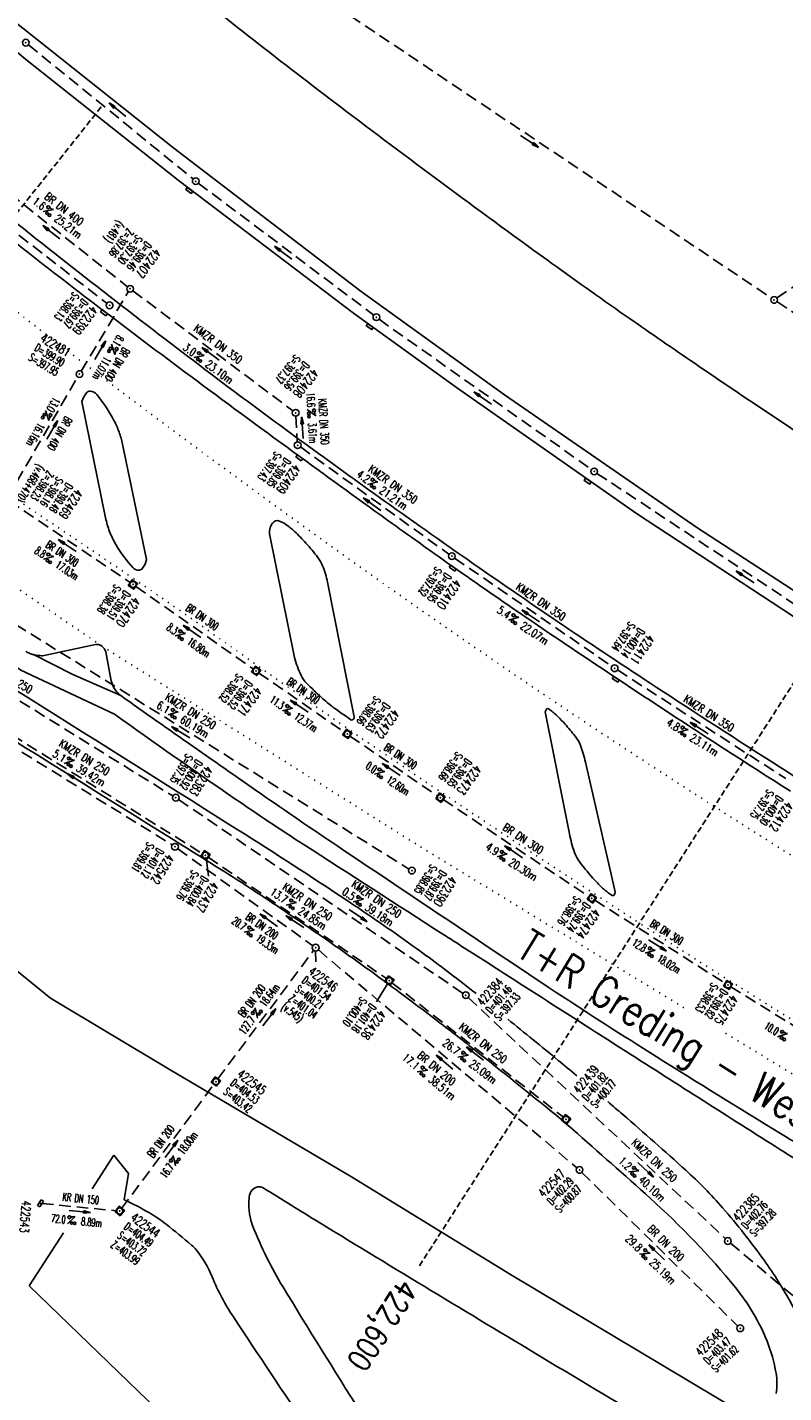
# Model space of a CAD drawing. Extents: x 451514 to 452057, y 434110 to 434694.
# Tile 8 of 16: x 451850 to 451935, y 434226 to 434379. Entities that reach past the tile are written whole.
import ezdxf
from ezdxf.enums import TextEntityAlignment as Align

# ---------------------------------------------------------------- set-up
doc = ezdxf.new("R2010")
doc.units = 0
doc.header["$LTSCALE"] = 1.3
doc.header["$MEASUREMENT"] = 0
for name, pattern in [('GESTRICH-X2', [1.5, 1, -0.5]), ('GESTRICHELT', [0.75, 0.5, -0.25]), ('PUNKTX2_STR', [0.6, 0.1, -0.5])]:
    doc.linetypes.add(name, pattern=pattern)
doc.layers.get('0').update_dxf_attribs({"linetype": 'CONTINUOUS'})
for name, color, linetype in [('FBR', 8, 'CONTINUOUS'), ('HEKTOM', 1, 'GESTRICHELT'), ('KANAL', 7, 'GESTRICH-X2'), ('NUTZUNG', 8, 'PUNKTX2_STR'), ('PFEIL', 7, 'CONTINUOUS'), ('SCHACHTNR', 6, 'CONTINUOUS'), ('SCHMUTZWASSER', 30, 'GESTRICH-X2'), ('SCHRIFT', 7, 'CONTINUOUS'), ('SCHSYMBOL', 7, 'CONTINUOUS'), ('TEXTO', 4, 'CONTINUOUS'), ('TEXTU', 4, 'CONTINUOUS')]:
    doc.layers.add(name, color=color, linetype=linetype)
doc.styles.add('ROMANS', font='romans.shx', dxfattribs={"width": 0.8})

# ---------------------------------------------------------------- blocks, each defined once
blk = doc.blocks.new('GST')
at = {"color": 0}
blk.add_circle((0, 0), 0.75, dxfattribs=at)
blk.add_point((0, 0), dxfattribs=at)
blk = doc.blocks.new('10')
blk.add_blockref('GST', (0, 0))
blk = doc.blocks.new('PFEIL2')
at = {"color": 0}
for p, q in [((0.88, 0), (-2.4, -0.01)), ((0.88, -0.27), (0.88, 0.28)), ((0.88, 0.28), (2.43, 0.01)), ((0.91, 0.27), (0.88, 0.26)), ((0.97, 0.26), (0.88, 0.25)), ((1.02, 0.25), (0.88, 0.23)), ((1.07, 0.24), (0.88, 0.21)), ((1.13, 0.23), (0.88, 0.19)), ((1.18, 0.22), (0.88, 0.17)), ((1.24, 0.21), (0.88, 0.15)), ((1.29, 0.21), (0.88, 0.14)), ((1.34, 0.2), (0.88, 0.12)), ((1.4, 0.19), (0.88, 0.1)), ((1.45, 0.18), (0.88, 0.08)), ((1.51, 0.17), (0.88, 0.06)), ((1.56, 0.16), (0.88, 0.04)), ((1.61, 0.15), (0.88, 0.02)), ((1.67, 0.14), (0.88, 0.01)), ((1.72, 0.13), (0.88, -0.01)), ((1.78, 0.12), (0.88, -0.03)), ((1.83, 0.11), (0.88, -0.05)), ((1.88, 0.1), (0.88, -0.07)), ((1.94, 0.09), (0.88, -0.09)), ((2.05, 0.08), (0.88, -0.12)), ((1.99, 0.08), (0.88, -0.11)), ((2.1, 0.07), (0.88, -0.14)), ((2.15, 0.06), (0.88, -0.16)), ((2.21, 0.05), (0.88, -0.18)), ((2.26, 0.04), (0.88, -0.2)), ((2.32, 0.03), (0.88, -0.22)), ((2.37, 0.02), (0.88, -0.23)), ((2.42, 0.01), (0.88, -0.25)), ((2.43, 0.01), (0.88, -0.27))]:
    blk.add_line(p, q, dxfattribs=at)
blk = doc.blocks.new('PROM')
blk.add_line((1.57, 1.82), (0.02, 0.02))
for centre, radius in [((0.32, 1.51), 0.317), ((0.94, 0.29), 0.283), ((1.64, 0.29), 0.283)]:
    blk.add_circle(centre, radius)
blk.add_arc((0.99, 2.68), 1.03, 239.1414, 303.3549)
blk = doc.blocks.new('20')
blk.add_lwpolyline([(-0.75, -0.75), (0.75, -0.75), (0.75, 0.75), (-0.75, 0.75)], close=True)
blk.add_circle((0, 0), 0.676)
blk.add_point((0, 0))
blk = doc.blocks.new('30')
at = {"color": 0}
for p, q in [((-0.75, -0.29), (-0.75, 0.29)), ((-0.75, 0.29), (0.75, 0.29)), ((0.75, 0.29), (0.75, -0.29)), ((0.75, -0.29), (-0.75, -0.29))]:
    blk.add_line(p, q, dxfattribs=at)
blk.add_point((0, 0), dxfattribs=at)
blk = doc.blocks.new('30S')
at = {"color": 0}
for p, q in [((-0.75, -0.58), (-0.75, 0)), ((-0.75, 0), (0.75, 0)), ((0.75, 0), (0.75, -0.58)), ((0.75, -0.58), (-0.75, -0.58))]:
    blk.add_line(p, q, dxfattribs=at)
blk.add_point((0, 0), dxfattribs=at)

msp = doc.modelspace()

# ---------------------------------------------------------------- linework, layer by layer
for points in [[(451868.06, 434360.75), (451868.67, 434360.3), (451868.49, 434360.07), (451867.89, 434360.52)], [(451888.21, 434345.54), (451888.83, 434345.12), (451888.67, 434344.88), (451888.05, 434345.3)], [(451912.53, 434328.31), (451913.16, 434327.89), (451913, 434327.65), (451912.37, 434328.06)]]:
    msp.add_lwpolyline(points, close=True)
at = {"layer": 'FBR'}
for p, q in [((451859.87, 434252.77), (451857.42, 434249)), ((451854.24, 434244.1), (451850.4, 434238.18))]:
    msp.add_line(p, q, dxfattribs=at)
for points in [[(451586.28, 434627.86, -0.000002), (451573.15, 434642.87, -0.000008)], [(451625.44, 434587.82, 0.000002), (451637.46, 434574.01, 0.000133)], [(451565.71, 434651.37, -0.000004), (451554.1, 434664.65, -0.000055)], [(451935.42, 434293.37, -0.002636), (451925.82, 434299.53, -0.002556), (451915.99, 434305.98, -0.00298), (451905.89, 434312.77, -0.003678), (451897.78, 434318.38, -0.002524), (451890.95, 434323.24, -0.001664), (451880.65, 434330.69, -0.002303), (451869.03, 434339.23, -0.002605), (451858.83, 434346.88, -0.004061), (451849.7, 434353.93, -0.003509), (451839.26, 434362.24, -0.003245), (451829.71, 434370.06, -0.003761), (451821.56, 434376.91, -0.002913), (451813.04, 434384.29, -0.002517), (451803.27, 434392.93, -0.002427), (451792.5, 434402.64, -0.003057), (451784.05, 434410.44, -0.002962), (451775.61, 434418.4, -0.002493), (451765.69, 434427.98, -0.002411), (451758.77, 434434.79, -0.001964), (451750.35, 434443.23, -0.004871), (451737.79, 434456.16, -0.007096), (451729.38, 434465.25, -0.001555)], [(451735.63, 434461.88, 0.004782), (451743.67, 434453.25, 0.003837), (451753.88, 434442.67, 0.002525), (451762.87, 434433.6, 0.003012), (451770.49, 434426.07, 0.002285), (451778.42, 434418.4, 0.002663), (451785.3, 434411.88, 0.002864), (451792.96, 434404.78, 0.002271), (451802.72, 434395.91, 0.002672), (451812.13, 434387.53, 0.003011), (451820.57, 434380.19, 0.003454), (451830.13, 434372.08, 0.003681), (451839.21, 434364.6, 0.001869), (451845.37, 434359.63, 0.001651), (451852.39, 434354.06, 0.003073), (451863.61, 434345.33, 0.003386), (451873.89, 434337.54, 0.003041), (451881.03, 434332.27, 0.002417), (451890.08, 434325.75, 0.00333), (451900.62, 434318.33, 0.003504), (451910.72, 434311.42, 0.003554), (451921.06, 434304.57, 0.002643), (451935.08, 434295.52, 0.002392), (451946.72, 434288.18, 0.00276)], [(451795.61, 434446.76, 0.00031), (451796.41, 434445.98, 0.003395), (451805.34, 434437.47, 0.002203), (451814.08, 434429.32, 0.002471), (451821.94, 434422.13, 0.003279), (451831.92, 434413.2, 0.003676), (451840.94, 434405.35, 0.002946), (451848.41, 434399.03, 0.002706), (451856.62, 434392.24, 0.003009), (451865.91, 434384.73, 0.002959), (451875.45, 434377.2, 0.003288), (451885.18, 434369.72, 0.002855), (451896.48, 434361.25, 0.002943), (451908.24, 434352.65, 0.004011), (451916.96, 434346.46, 0.002717), (451924.25, 434341.43, 0.002458), (451932.37, 434335.95, 0.002864), (451942.14, 434329.5, 0.002437)], [(451900.32, 434270.78, 0.002458), (451898.82, 434271.96, 0.009667), (451893.32, 434276.06, 0.008208), (451886.67, 434280.66, 0.006377), (451874.55, 434288.53, 0.001605), (451825.88, 434319.03, 0.002467), (451791.59, 434340.14, -0.005824), (451777.12, 434349.17, -0.004269), (451770.13, 434353.74, -0.006081), (451765.29, 434357.05, -0.003765), (451762.64, 434358.94, -0.001482), (451755.95, 434363.81, -0.004901), (451748.05, 434369.72, -0.027754)], [(451856.27, 434336.87, -0.088371), (451856.81, 434337.83, -0.234531), (451857.21, 434338.01, -0.215831), (451857.96, 434337.63, -0.050149), (451859.87, 434334.73, -0.033868), (451860.44, 434333.45, -0.033454), (451860.83, 434332.09)], [(451933.82, 434226.17, 0.085075), (451933.81, 434228.44, 0.051916), (451932.8, 434231.99, 0.076434), (451929.27, 434237.99, 0.03848), (451919.75, 434247.95, 0.002815), (451911.08, 434255.65, 0.009888), (451908.56, 434257.77, 0.00259), (451899.77, 434264.81, 0.005585), (451895.64, 434268.01, 0.004147), (451888.91, 434273.02, 0.005843), (451884.05, 434276.48, 0.004796), (451877.22, 434281.14, 0.006711), (451872.26, 434284.36, 0.00137), (451866.29, 434288.09, 0.000189), (451822.84, 434315.1, 0.001472)], [(451933.82, 434226.17, 0.085075), (451933.81, 434228.44, 0.051916), (451932.8, 434231.99, 0.076434), (451929.27, 434237.99, 0.03848), (451919.75, 434247.95, 0.002815), (451911.08, 434255.65, 0.009888), (451908.56, 434257.77, 0.00259), (451899.77, 434264.81, 0.005585), (451895.64, 434268.01, 0.004147), (451888.91, 434273.02, 0.005843), (451884.05, 434276.48, 0.004796), (451877.22, 434281.14, 0.006711), (451872.26, 434284.36, 0.00137), (451866.29, 434288.09, 0.000189), (451822.84, 434315.1, 0.001472)], [(451863.51, 434319.23, -0.095293), (451863.07, 434318.25, -0.234954), (451862.67, 434318.04, -0.220893), (451861.97, 434318.33, -0.050083), (451860.07, 434320.91, -0.042025), (451859.38, 434322.34, -0.041452), (451858.93, 434323.88)], [(451877.26, 434321.9, -0.195791), (451877.56, 434323.28, -0.353389), (451878.36, 434323.52, -0.056802), (451879.03, 434323.16, -0.03334), (451880.03, 434322.35, -0.022515), (451881.31, 434321.05, -0.019978), (451882.63, 434319.46, -0.070372), (451883.17, 434318.53, -0.0392), (451883.73, 434316.68)], [(451857.81, 434309.75, -0.083404), (451858.15, 434309.73, -0.083404), (451858.47, 434309.59, -0.102542), (451858.77, 434309.3, -0.102542), (451858.94, 434308.91)], [(451850.01, 434308.98, 0.033671), (451850.44, 434308.76, 0.033671), (451850.89, 434308.61, 0.041296), (451851.47, 434308.51, 0.041296), (451852.06, 434308.5)], [(451886.37, 434301.31, 0.001488), (451884.35, 434302.73, -0.017212), (451883.03, 434303.84, -0.012976), (451881.38, 434305.42, -0.087062), (451880.76, 434306.29, -0.043926), (451880.04, 434308.28)], [(451859.57, 434305.7, 0.038789), (451859.7, 434305.28, 0.038789), (451859.88, 434304.88, 0.049615), (451860.21, 434304.43, 0.049615), (451860.62, 434304.04)], [(451860.62, 434304.04, 0.00213), (451876.8, 434292.72, 0.004049), (451885.39, 434286.87, 0.00011), (451908.35, 434271.51, 0.002788), (451909.26, 434270.91, 0.004347), (451920.41, 434263.77, 0.003521), (451934.32, 434255.17, 0.002774), (451942.94, 434249.99, 0.001997), (451954.99, 434242.9, 0.004921), (451962.09, 434238.86, 0.001603), (451984.03, 434226.74, 0.009619), (451987.86, 434224.73, 0.014949), (451990.39, 434223.56, 0.210525), (451991.51, 434223.58, 0.077393), (451993.97, 434225.19)], [(451989.93, 434222.16, -0.002983), (451978.51, 434227.98, -0.010203), (451975.22, 434229.76, -0.001298), (451938.77, 434250.67, -0.010424), (451934.29, 434253.37, -0.000724), (451917.06, 434264.33, -0.000658), (451898.14, 434276.44, -0.000222), (451896.58, 434277.43, -0.000022), (451881.01, 434287.45, -0.007895), (451873.37, 434292.53, -0.004411), (451859.92, 434301.97)], [(451908.02, 434302.21, -0.075679), (451908.18, 434302.54, -0.268498), (451908.28, 434302.59, -0.14538), (451908.52, 434302.49, -0.029395), (451909.46, 434301.68, -0.019215), (451910.25, 434300.85, -0.012849), (451911.36, 434299.52, -0.073522), (451911.96, 434298.49, -0.044988), (451912.51, 434296.62)], [(451915.84, 434282.14, -0.11664), (451915.72, 434281.78, -0.304282), (451915.57, 434281.72, -0.110797), (451915.42, 434281.78, -0.021884), (451914.74, 434282.3, -0.035063), (451913.57, 434283.43, -0.021518), (451911.88, 434285.47, -0.075687), (451911.3, 434286.54, -0.042532), (451910.74, 434288.62)], [(451947.09, 434133.5, -0.000011), (451936.28, 434149.84, -0.000319)], [(451911.57, 434261.62, 0.00175), (451909.49, 434263.34, 0.001324), (451903.85, 434267.93, 0.00483)], [(451993.67, 434212.16, -0.067052), (451983.27, 434206.88, -0.088757), (451974.53, 434205.48, -0.012529), (451966.25, 434205.84, -0.04875), (451964.14, 434206.19, -0.022532), (451960.17, 434207.46, -0.017036), (451955.06, 434209.54, -0.032497), (451947.65, 434213.46, -0.067213), (451944.5, 434216.03, -0.040646), (451942.89, 434218.07, -0.03864), (451941.56, 434220.44, -0.060477), (451940.19, 434224.68, 0.051871), (451938.68, 434229.63, 0.02481), (451935.54, 434236.14, 0.031002), (451932.47, 434241.03, 0.023418), (451927.84, 434246.88, 0.029679), (451923.72, 434251.08, 0.006128), (451916.69, 434257.29, 0.001437), (451915.01, 434258.73, 0.001324)], [(451935.9, 434150.43, -0.001788), (451929.15, 434160.74, 0.00187), (451922.69, 434170.6, 0.002791), (451917.14, 434178.91, -0.001824), (451908.63, 434191.61, -0.001286), (451907.05, 434194, -0.000165), (451894.78, 434212.66, -0.004568), (451887.38, 434224.13, -0.003795), (451878.72, 434238.09, -0.043054), (451875.38, 434244.8, -0.111242), (451874.93, 434247.7, -0.057098), (451875.07, 434248.49, -0.116996), (451875.28, 434248.84, -0.139024), (451875.9, 434249.21, -0.190812), (451876.44, 434249.14, -0.014599), (451877.27, 434248.66, 0.001876), (451883.64, 434244.73, 0.002071), (451908.48, 434229.71, 0.001632), (451936.15, 434213.27)], [(451956.01, 434109.72, -0.000008), (451955.71, 434110.18, -0.000366), (451950.65, 434117.84), (451941.61, 434131.53, 0.000013), (451938.67, 434135.99, 0.000005), (451931.49, 434146.86, 0.00009), (451924.14, 434157.99, 0.000097), (451917.35, 434168.26, 0.000957), (451912.45, 434175.63, -0.000577), (451904.32, 434187.86, -0.000536), (451901.01, 434192.85, 0.000149), (451889.15, 434210.81, 0.0021), (451881.66, 434222.03, -0.001858), (451873.2, 434234.7, -0.049636), (451870.82, 434239.2, 0.073233), (451869.06, 434242.18, 0.046846), (451868.53, 434242.73, 0.009737), (451865.69, 434245.05, 0.033828), (451863.82, 434246.32, 0.023986), (451861.01, 434247.79)]]:
    msp.add_lwpolyline(points, format="xyb", dxfattribs=at)
for points in [[(451749.06, 434469.36), (451764.45, 434453.28), (451781.87, 434435.88), (451794.95, 434423.29), (451813.83, 434405.96), (451829.41, 434392.31), (451849.98, 434375.06), (451867.04, 434361.57), (451886.63, 434346.73), (451898.13, 434338.41), (451918.21, 434324.37), (451941.61, 434309.04), (451966.47, 434293.59), (451987.23, 434281.45), (452008.73, 434269.68), (452021.72, 434262.91), (452033.93, 434256.63), (452047.04, 434250.3)], [(452048.31, 434252.39), (452030.25, 434261.22), (452010.57, 434271.47), (451987.58, 434284.11), (451967.09, 434296.11), (451946.15, 434309.04), (451924.97, 434322.81), (451903.48, 434337.59), (451887.46, 434349.14), (451866.54, 434365.12), (451848.22, 434379.66), (451831.99, 434393.28), (451815.05, 434408.08), (451795.68, 434425.95), (451776.16, 434444.86), (451756.05, 434465.58)], [(451859.92, 434301.97), (451849.46, 434306.88), (451838.63, 434314.1), (451806.98, 434334.41)], [(451860.83, 434332.09), (451863.51, 434319.23)], [(451880.04, 434308.28), (451877.26, 434321.9)], [(451852.06, 434308.5), (451857.81, 434309.75)], [(451858.94, 434308.91), (451859.57, 434305.7)], [(451910.74, 434288.62), (451908.02, 434302.21)], [(451859.87, 434252.77), (451861.49, 434250.71), (451861.01, 434247.79)], [(451886.38, 434250.33), (451904.14, 434239.43), (451929.96, 434224.03), (451932.22, 434222.29)], [(451850.4, 434238.18), (451866.95, 434222.18), (451880.78, 434208.8)]]:
    msp.add_lwpolyline(points, dxfattribs=at)
at = {"layer": 'FBR', "flags": 128}
for points in [[(451856.27, 434336.87), (451858.93, 434323.88)], [(451883.73, 434316.68), (451886.7, 434301.68)], [(451850.89, 434308.61), (451855.28, 434306.39), (451860.62, 434304.04)], [(451912.51, 434296.62), (451915.84, 434282.14)], [(451886.38, 434250.33), (451866.14, 434262.29), (451852.79, 434270.26), (451847.97, 434274.2), (451839.8, 434279.67), (451824.66, 434288.62)]]:
    msp.add_lwpolyline(points, dxfattribs=at)
at = {"layer": 'FBR'}
msp.add_arc((451886.36, 434301.65), 0.34, 270.9387, 5.2407, dxfattribs=at)
at = {"layer": 'HEKTOM'}
for p, q in [((451858.44, 434369.72), (451821.7, 434323.58)), ((451939.66, 434311.5), (451893.9, 434240.29))]:
    msp.add_line(p, q, dxfattribs=at)
at = {"layer": 'KANAL'}
for p, q in [((451879.81, 434384.22), (451933.28, 434348.41)), ((451850.31, 434376.66), (451868.72, 434361.69)), ((451842.19, 434364.84), (451861.38, 434349.66)), ((451840, 434362.56), (451859.09, 434347.81)), ((451869.28, 434361.22), (451888.88, 434346.5)), ((451933.91, 434348.41), (451945.12, 434356.08)), ((451856.22, 434340.25), (451861.47, 434349.09)), ((451861.97, 434349.22), (451879.84, 434335.81)), ((451933.91, 434348), (451963.22, 434328.5)), ((451889.47, 434346.03), (451913.19, 434329.28)), ((451848.06, 434326.28), (451855.81, 434339.59)), ((451880.19, 434335.22), (451880.34, 434332.34)), ((451880.69, 434331.78), (451897.28, 434319.81)), ((451913.81, 434328.84), (451947.44, 434306.56)), ((451848.19, 434325.75), (451861.69, 434316.66)), ((451897.91, 434319.38), (451915.47, 434307.31)), ((451842.31, 434316.06), (451892.81, 434284.69)), ((451862.31, 434316.22), (451875.44, 434307)), ((451836.91, 434306.84), (451869.75, 434286.41)), ((451876.06, 434306.56), (451885.59, 434299.97)), ((451916.09, 434306.91), (451934.88, 434294.78)), ((451836.31, 434305.91), (451866.38, 434287.38)), ((451886.22, 434299.53), (451896, 434292.84)), ((451896.62, 434292.44), (451912.91, 434281.62)), ((451867, 434286.94), (451882.09, 434276.12)), ((451870.38, 434286), (451890.31, 434272.47)), ((451913.56, 434281.22), (451928.12, 434271.94)), ((451871.47, 434261.28), (451882.16, 434275.62)), ((451882.69, 434275.66), (451911.56, 434251.34)), ((451890.91, 434272), (451910.06, 434257)), ((451928.75, 434271.56), (451943.38, 434262.47)), ((451860.72, 434246.81), (451871.03, 434260.66)), ((451912.12, 434250.84), (451929.53, 434233.69)), ((451851.82, 434247.36), (451860.12, 434246.56))]:
    msp.add_line(p, q, dxfattribs=at)
at = {"layer": 'NUTZUNG', "flags": 128}
for points in [[(451797.67, 434389.78, 0.003112), (451811.69, 434377.48, 0.005332), (451819.99, 434370.45, 0.00012), (451836.47, 434356.79, 0.003215), (451837.09, 434356.28, 0.004288), (451846.13, 434349.11, 0.003217), (451858.32, 434339.74, 0.002781), (451867.28, 434333.02, 0.00214), (451879, 434324.41, 0.00464), (451893.87, 434313.79, 0.00465), (451908.89, 434303.48, 0.004528), (451922.41, 434294.57, 0.004005), (451937.86, 434284.75, 0.002977), (451939.66, 434283.64, 0.000229), (451963.11, 434269.4, 0.007732), (451971.11, 434264.72, 0.003861), (451987.34, 434255.71)], [(451993.65, 434234.83, -0.003457), (451979.38, 434242.34, -0.007995), (451973.29, 434245.73, -0.000402), (451947.01, 434260.94, -0.004634), (451944.74, 434262.28, -0.004174), (451929.46, 434271.7, -0.004376), (451915.04, 434280.93, -0.002742), (451898.87, 434291.6, -0.003371), (451885.83, 434300.45, -0.004781), (451872.66, 434309.69, 0.005917), (451862.01, 434317.13, 0.002179), (451849.55, 434325.54, 0.003321), (451841.31, 434330.97, 0.000959), (451840.83, 434331.28, 0.000029), (451824.86, 434341.56, 0.001975), (451818.02, 434345.93, 0.001082), (451805.48, 434353.82)]]:
    msp.add_lwpolyline(points, format="xyb", dxfattribs=at)
for points in [[(451848.75, 434316.24), (451850.15, 434315.29), (451858.47, 434309.59)], [(451858.47, 434309.59), (451894.17, 434287.12), (451923.98, 434268.93)], [(451928.17, 434266.37), (451939.46, 434259.48)]]:
    msp.add_lwpolyline(points, dxfattribs=at)
at = {"layer": 'SCHACHTNR'}
for p, q in [((451870.2, 434285.68), (451870.42, 434283.89)), ((451882.36, 434275.51), (451882.41, 434274.32)), ((451890.42, 434271.89), (451889.2, 434269.87))]:
    msp.add_line(p, q, dxfattribs=at)
at = {"layer": 'SCHMUTZWASSER'}
for p, q in [((451831.12, 434314.72), (451866.44, 434292.84)), ((451867.09, 434292.44), (451898.84, 434270.81)), ((451899.44, 434270.34), (451928.16, 434243.44)), ((451928.72, 434242.94), (451953.03, 434222.5))]:
    msp.add_line(p, q, dxfattribs=at)

# ---------------------------------------------------------------- block references
for p, xscale, yscale, zscale, rotation in [((451850.02, 434376.9), 0.4999999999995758, 0.4999999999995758, 0.4999999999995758, 321.565803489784), ((451869, 434361.44), 0.499999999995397, 0.499999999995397, 0.499999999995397, 323.1503905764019), ((451889.17, 434346.26), 0.5000000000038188, 0.5000000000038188, 0.5000000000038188, 325.9990315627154), ((451913.5, 434329.05), 0.5000000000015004, 0.5000000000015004, 0.5000000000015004, 326.3049007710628)]:
    msp.add_blockref('GST', p, dxfattribs=dict(xscale=xscale, yscale=yscale, zscale=zscale, rotation=rotation))
at = {"layer": 'PFEIL', "xscale": 0.5, "yscale": 0.5, "zscale": 0.5}
for p, rotation in [((451860.27, 434369.41), 140.8368), ((451906.28, 434365.89), 326.182), ((451852.88, 434355.74), 141.6699), ((451878.78, 434353.45), 143.028), ((451858.33, 434342.58), 59.27240000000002), ((451870.65, 434342.17), 143.1767), ((451901.04, 434337.25), 144.7361), ((451852.98, 434333.69), 59.7714), ((451880.91, 434333.92), 93.5585), ((451888.7, 434325.39), 144.2701), ((451854.66, 434320.78), 146.0103), ((451930.35, 434317.29), 146.4905), ((451906.41, 434312.93), 145.4876), ((451868.58, 434311.2), 144.9409), ((451880.55, 434302.86), 145.3435), ((451867.31, 434299.96), 148.1635), ((451925.22, 434300.41), 147.1593), ((451890.83, 434295.79), 145.6414), ((451855.74, 434294.66), 148.1291), ((451904.5, 434286.61), 146.4148), ((451877.15, 434278.98), 144.3751), ((451880.07, 434278.82), 145.7657), ((451887.13, 434279.49), 325.7713), ((451920.56, 434276.16), 327.5634), ((451877.22, 434268.14), 53.2764), ((451896.8, 434263.13), 139.9123), ((451900.18, 434264.1), 141.8656), ((451866.28, 434253.45), 53.37530000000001), ((451919.24, 434251.14), 316.8481), ((451856.04, 434246.46), 354.4215), ((451920.48, 434241.92), 135.4455)]:
    msp.add_blockref('PFEIL2', p, dxfattribs=dict(at, rotation=rotation))
at = {"layer": 'SCHSYMBOL', "xscale": 0.5, "yscale": 0.5, "zscale": 0.5}
for name, p, rotation in [('10', (451861.67, 434349.43), 90), ('10', (451859.38, 434347.59), 90), ('10', (451933.59, 434348.19), 90), ('30S', (451858.83, 434346.88), 322.8758111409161), ('10', (451856.01, 434339.92), 90), ('10', (451880.16, 434335.59), 90), ('10', (451880.38, 434331.98), 90), ('30S', (451880.65, 434330.69), 323.9938076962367), ('10', (451897.6, 434319.6), 90), ('30S', (451897.78, 434318.38), 325.0274581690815), ('20', (451861.99, 434316.44), 326.0342176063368), ('20', (451875.74, 434306.79), 323.7253774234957), ('10', (451915.78, 434307.09), 90), ('30S', (451915.99, 434305.98), 326.549324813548), ('20', (451885.92, 434299.76), 324.5252866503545), ('10', (451866.77, 434292.65), 90), ('20', (451896.32, 434292.65), 324.3824612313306), ('10', (451866.68, 434287.17), 90), ('20', (451870.08, 434286.22), 326.1206174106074), ('10', (451893.14, 434284.51), 90), ('20', (451913.23, 434281.41), 325.7448007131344), ('10', (451882.39, 434275.91), 90), ('20', (451890.62, 434272.24), 324.3355842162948), ('20', (451928.44, 434271.75), 327.9961696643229), ('10', (451899.16, 434270.61), 90), ('20', (451871.25, 434260.97), 52.20671214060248), ('20', (451910.35, 434256.75), 140.0287065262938), ('10', (451911.86, 434251.11), 90), ('30', (451851.66, 434247.39), 237.5606798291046), ('20', (451860.51, 434246.53), 50.63116450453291), ('10', (451928.42, 434243.18), 90), ('10', (451929.81, 434233.44), 90)]:
    msp.add_blockref(name, p, dxfattribs=dict(at, rotation=rotation))
at = {"layer": 'TEXTU'}
for p, xscale, yscale, zscale, rotation in [((451851.94, 434358.04), 0.5, 0.5, 0.5, 321.6699), ((451859.6, 434343.25), 0.5, 0.5, 0.5, 239.2724000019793), ((451868.78, 434341.75), 0.4999999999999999, 0.4999999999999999, 0.4999999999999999, 323.1767), ((451852.2, 434335.86), 0.5, 0.5, 0.5, 239.7713999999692), ((451881.45, 434335.98), 0.5, 0.5, 0.5, 273.5585), ((451888.18, 434327.61), 0.5, 0.5, 0.5, 324.2701), ((451851.98, 434319.25), 0.5, 0.5, 0.5, 326.0103), ((451903.91, 434312.47), 0.5, 0.5, 0.5, 325.4876), ((451866.7, 434310.69), 0.5, 0.5, 0.5, 324.9409), ((451865.89, 434301.88), 0.5, 0.5, 0.5, 328.1635), ((451878.66, 434302.34), 0.5, 0.5, 0.5, 325.3435), ((451922.83, 434299.92), 0.5, 0.5, 0.5, 327.1593), ((451854.3, 434296.47), 0.5, 0.5, 0.5, 328.1291), ((451888.95, 434295.26), 0.5, 0.5, 0.5, 325.6414), ((451902.63, 434286.05), 0.5, 0.5, 0.5, 326.4148), ((451879.09, 434280.64), 0.5, 0.5, 0.5, 325.7657), ((451886.58, 434281.03), 0.5, 0.5, 0.5, 325.7713), ((451874.41, 434277.63), 0.5, 0.5, 0.5, 324.3751), ((451919.17, 434275.28), 0.5, 0.5, 0.5, 327.5634), ((451875.89, 434268.04), 0.5, 0.5, 0.5, 53.2764), ((451933.94, 434265.97), 0.5, 0.5, 0.5, 328.132), ((451898.27, 434263.7), 0.5, 0.5, 0.5, 321.8656), ((451893.73, 434262.05), 0.5, 0.5, 0.5, 319.9123), ((451866.74, 434251.55), 0.5, 0.5, 0.5, 53.37530000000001), ((451917.3, 434250.9), 0.5, 0.5, 0.5, 316.8481), ((451854.65, 434245.09), 0.5, 0.5, 0.5, 354.4215), ((451918.54, 434241.72), 0.5, 0.5, 0.5, 315.4455)]:
    msp.add_blockref('PROM', p, dxfattribs=dict(at, xscale=xscale, yscale=yscale, zscale=zscale, rotation=rotation))

# ---------------------------------------------------------------- texts
at = {"layer": 'HEKTOM', "style": 'ROMANS', "width": 0.8}
msp.add_text('422,600', height=2.5, rotation=237.2315, dxfattribs=at).set_placement((451891.82, 434239.13))
at = {"layer": 'SCHACHTNR', "style": 'ROMANS'}
for s, height, rotation, width, p in [('(v.481)', 0.9, 233.1351, 0.6, (451860.34, 434357.07)), ('Z=397.86', 0.9, 233.1351, 0.6, (451861.4, 434356.27)), ('S=397.30', 0.9, 233.1351, 0.6, (451862.4, 434355.52)), ('D=399.46', 0.9, 233.1351, 0.6, (451863.4, 434354.77)), ('422407', 1, 233.1351, 0.7, (451864.4, 434354.02)), ('S=398.13', 0.9, 232.7241, 0.6, (451855.34, 434349.15)), ('D=399.67', 0.9, 232.7241, 0.6, (451856.33, 434348.39)), ('422399', 1, 232.7241, 0.7, (451857.33, 434347.63)), ('D=399.90', 0.9, 328.8805, 0.6, (451850.9, 434342.59)), ('422481', 1, 328.8805, 0.7, (451851.54, 434343.66)), ('S=397.95', 0.9, 328.8805, 0.6, (451850.25, 434341.52)), ('S=397.37', 0.9, 231.4791, 0.6, (451880.08, 434342.16)), ('D=399.56', 0.9, 231.4791, 0.6, (451881.06, 434341.38)), ('422408', 1, 231.4791, 0.7, (451882.03, 434340.6)), ('S=397.43', 0.9, 235.783, 0.6, (451877.89, 434331.35)), ('(v.468+470)', 0.9, 237.272, 0.6, (451851.4, 434329.88)), ('Z=398.23', 0.9, 237.272, 0.6, (451852.45, 434329.2)), ('D=399.85', 0.9, 235.783, 0.6, (451878.93, 434330.65)), ('422409', 1, 235.783, 0.7, (451879.96, 434329.95)), ('S=398.16', 0.9, 237.272, 0.6, (451853.51, 434328.53)), ('D=399.48', 0.9, 237.272, 0.6, (451854.56, 434327.85)), ('422469', 1, 237.272, 0.7, (451855.61, 434327.18)), ('S=397.52', 0.9, 235.8902, 0.6, (451895.81, 434318.5)), ('D=399.95', 0.9, 235.8902, 0.6, (451896.85, 434317.8)), ('S=398.38', 0.9, 236.0342, 0.6, (451859.97, 434316.53)), ('D=399.51', 0.9, 236.0342, 0.6, (451861.01, 434315.83)), ('422410', 1, 235.8902, 0.7, (451897.88, 434317.1)), ('422470', 1, 236.0342, 0.7, (451862.05, 434315.13)), ('S=397.64', 0.9, 236.0422, 0.6, (451917.41, 434312.35)), ('D=400.14', 0.9, 236.0422, 0.6, (451918.44, 434311.65)), ('422411', 1, 236.0422, 0.7, (451919.48, 434310.95)), ('S=398.52', 0.9, 233.7254, 0.6, (451873.65, 434306.58)), ('D=399.52', 0.9, 233.7254, 0.6, (451874.66, 434305.84)), ('422471', 1, 233.7254, 0.7, (451875.67, 434305.1)), ('S=398.66', 0.9, 234.5253, 0.6, (451889, 434304.07)), ('D=399.63', 0.9, 234.5253, 0.6, (451890.02, 434303.34)), ('422472', 1, 234.5253, 0.7, (451891.03, 434302.62)), ('S=397.35', 0.9, 238.6727, 0.6, (451867.97, 434297.62)), ('S=398.66', 0.9, 234.3825, 0.6, (451898.15, 434297.84)), ('D=400.92', 0.9, 238.6727, 0.6, (451869.03, 434296.97)), ('422383', 1, 238.6727, 0.7, (451870.1, 434296.32)), ('D=399.65', 0.9, 234.3825, 0.6, (451899.16, 434297.11)), ('422473', 1, 234.3825, 0.7, (451900.18, 434296.38)), ('S=397.75', 0.9, 236.7828, 0.6, (451932.86, 434293.66)), ('D=400.30', 0.9, 236.7828, 0.6, (451933.91, 434292.98)), ('422412', 1, 236.7828, 0.7, (451934.95, 434292.29)), ('S=399.81', 0.9, 238.6005, 0.6, (451863.65, 434287.76)), ('D=401.12', 0.9, 238.6005, 0.6, (451864.72, 434287.11)), ('422542', 1, 238.6005, 0.7, (451865.78, 434286.46)), ('S=398.85', 0.9, 238.2756, 0.6, (451895.25, 434285.29)), ('S=399.76', 0.9, 239.4679, 0.6, (451868.61, 434284.63)), ('D=400.84', 0.9, 239.4679, 0.6, (451869.69, 434284)), ('D=399.87', 0.9, 238.2756, 0.6, (451896.31, 434284.64)), ('422390', 1, 238.2756, 0.7, (451897.38, 434283.98)), ('422437', 1, 239.4679, 0.7, (451870.76, 434283.36)), ('S=398.76', 0.9, 235.7448, 0.6, (451911.36, 434281.76)), ('D=399.74', 0.9, 235.7448, 0.6, (451912.39, 434281.05)), ('422474', 1, 235.7448, 0.7, (451913.42, 434280.35)), ('422546', 1, 323.4573, 0.7, (451881.5, 434273.07)), ('S=400.21', 0.9, 323.4573, 0.6, (451880.01, 434271.06)), ('D=401.54', 0.9, 323.4573, 0.6, (451880.76, 434272.07)), ('422384', 1, 48.6311, 0.7, (451901.05, 434269.31)), ('D=401.46', 0.9, 48.6311, 0.6, (451901.99, 434268.48)), ('S=398.53', 0.9, 237.9962, 0.6, (451926.65, 434272.06)), ('D=399.82', 0.9, 237.9962, 0.6, (451927.71, 434271.4)), ('(v.545)', 0.9, 323.4573, 0.6, (451878.47, 434269.11)), ('Z=401.04', 0.9, 323.4573, 0.6, (451879.27, 434270.06)), ('S=400.10', 0.9, 234.3356, 0.6, (451887.46, 434270.49)), ('S=397.33', 0.9, 48.6311, 0.6, (451902.93, 434267.66)), ('422475', 1, 237.9962, 0.7, (451928.77, 434270.74)), ('D=401.18', 0.9, 234.3356, 0.6, (451888.48, 434269.76)), ('422438', 1, 234.3356, 0.7, (451889.49, 434269.04)), ('422545', 1, 322.2067, 0.7, (451873.54, 434261.62)), ('422439', 1, 50.0287, 0.7, (451911.8, 434259.53)), ('D=404.53', 0.9, 322.2067, 0.6, (451872.78, 434260.63)), ('D=401.82', 0.9, 50.0287, 0.6, (451912.75, 434258.73)), ('S=400.77', 0.9, 50.0287, 0.6, (451913.71, 434257.93)), ('S=403.42', 0.9, 322.2067, 0.6, (451872.01, 434259.65)), ('422547', 1, 46.8918, 0.7, (451907.87, 434247.97)), ('D=402.29', 0.9, 46.8918, 0.6, (451908.79, 434247.12)), ('S=400.87', 0.9, 46.8918, 0.6, (451909.7, 434246.26)), ('422543', 1, 265.6152, 0.7, (451849.6, 434247.71)), ('422385', 1, 47.5888, 0.7, (451929.59, 434245.27)), ('D=402.76', 0.9, 47.5888, 0.6, (451930.51, 434244.43)), ('422544', 1, 323.9361, 0.7, (451861.64, 434245.6)), ('S=397.28', 0.9, 47.5888, 0.6, (451931.44, 434243.59)), ('S=403.72', 0.9, 323.9361, 0.6, (451860.17, 434243.58)), ('D=404.49', 0.9, 323.9361, 0.6, (451860.9, 434244.59)), ('Z=403.99', 0.9, 323.9361, 0.6, (451859.43, 434242.56)), ('422548', 1, 44.2079, 0.7, (451925.38, 434230.24)), ('D=403.47', 0.9, 44.2079, 0.6, (451926.26, 434229.34)), ('S=401.62', 0.9, 44.2079, 0.6, (451927.13, 434228.45))]:
    msp.add_text(s, height=height, rotation=rotation, dxfattribs=dict(at, width=width)).set_placement(p)
at = {"layer": 'SCHRIFT', "style": 'ROMANS', "width": 0.8}
msp.add_text('T+R Greding - West', height=3.5, rotation=328.564, dxfattribs=at).set_placement((451904.59, 434275.1))
at = {"layer": 'TEXTO', "style": 'ROMANS'}
for s, rotation, width, p in [('BR DN 400', 321.6699, 0.75, (451854.01, 434357.98)), ('KMZR DN 350', 323.1767, 0.75, (451871.22, 434342.91)), ('BR DN 400', 239.2724, 0.6, (451859.85, 434341.22)), ('KMZR DN 350', 273.5585, 0.6, (451882.84, 434334.59)), ('BR DN 400', 239.7714, 0.6, (451853.42, 434333.51)), ('KMZR DN 350', 324.2701, 0.75, (451890.77, 434327.25)), ('BR DN 300', 326.0103, 0.6, (451853.84, 434319.52)), ('KMZR DN 350', 325.4876, 0.75, (451907.29, 434314.15)), ('BR DN 300', 324.9409, 0.6, (451869.47, 434312.43)), ('KMZR DN 250', 328.2337, 0.75, (451847.7, 434305.9)), ('BR DN 300', 325.3435, 0.6, (451880.75, 434304.21)), ('KMZR DN 250', 328.1635, 0.75, (451868.19, 434301.91)), ('KMZR DN 350', 327.1593, 0.75, (451926.07, 434301.69)), ('KMZR DN 250', 328.1291, 0.75, (451856.32, 434296.76)), ('BR DN 300', 325.6414, 0.6, (451891.61, 434296.9)), ('BR DN 300', 326.4148, 0.75, (451905.32, 434287.7)), ('KMZR DN 250', 325.7657, 0.75, (451881.22, 434280.67)), ('KMZR DN 250', 325.7713, 0.75, (451888.93, 434280.98)), ('BR DN 200', 324.3751, 0.6, (451876.14, 434277.96)), ('BR DN 300', 327.5634, 0.6, (451921.35, 434277.26)), ('BR DN 200', 53.2764, 0.6, (451875.63, 434269.72)), ('KMZR DN 250', 321.8656, 0.75, (451900.81, 434264.91)), ('BR DN 200', 319.9123, 0.75, (451895.61, 434262.1)), ('BR DN 200', 53.3753, 0.6, (451865.47, 434254.03)), ('KMZR DN 250', 316.8481, 0.75, (451919.91, 434251.85)), ('KR DN 150', 354.4215, 0.6, (451856.12, 434247.47)), ('BR DN 200', 315.4455, 0.75, (451921.19, 434242.62))]:
    msp.add_text(s, height=0.9, rotation=rotation, dxfattribs=dict(at, width=width)).set_placement(p, align=Align.CENTER)
at = {"layer": 'TEXTU', "style": 'ROMANS'}
for s, rotation, width, p in [('1.6', 321.6699, 0.75, (451850.67, 434359.05)), ('25.21m', 321.6699, 0.75, (451853.11, 434357.11)), ('8.1', 239.2724, 0.6, (451860.27, 434344.36)), ('3.0', 323.1767, 0.75, (451867.48, 434342.71)), ('11.07m', 239.2724, 0.6, (451858.84, 434341.96)), ('23.10m', 323.1767, 0.75, (451869.98, 434340.84)), ('13.0', 239.7714, 0.6, (451853.12, 434337.43)), ('16.6', 273.5585, 0.6, (451881.35, 434337.82)), ('16.16m', 239.7714, 0.6, (451851.43, 434334.56)), ('3.61m', 273.5585, 0.6, (451881.54, 434334.47)), ('4.2', 324.2701, 0.75, (451886.88, 434328.55)), ('21.21m', 324.2701, 0.75, (451889.41, 434326.74)), ('8.8', 326.0103, 0.6, (451850.92, 434319.98)), ('17.03m', 326.0103, 0.6, (451853.23, 434318.42)), ('5.4', 325.4876, 0.75, (451902.57, 434313.37)), ('8.3', 324.9409, 0.6, (451865.66, 434311.44)), ('22.07m', 325.4876, 0.75, (451905.14, 434311.62)), ('16.80m', 324.9409, 0.6, (451867.94, 434309.84)), ('6.1', 328.1635, 0.75, (451864.53, 434302.73)), ('11.3', 325.3435, 0.6, (451877.16, 434303.38)), ('60.19m', 328.1635, 0.75, (451867.16, 434301.1)), ('12.37m', 325.3435, 0.6, (451879.91, 434301.5)), ('4.8', 327.1593, 0.75, (451921.49, 434300.79)), ('23.11m', 327.1593, 0.75, (451924.08, 434299.1)), ('5.1', 328.1291, 0.75, (451852.92, 434297.31)), ('39.42m', 328.1291, 0.75, (451855.57, 434295.69)), ('0.0', 325.6414, 0.6, (451887.88, 434295.97)), ('12.60m', 325.6414, 0.6, (451890.19, 434294.41)), ('4.9', 326.4148, 0.75, (451901.28, 434286.94)), ('20.30m', 326.4148, 0.75, (451903.87, 434285.22)), ('13.7', 325.7657, 0.75, (451877.21, 434281.92)), ('0.5', 325.7713, 0.75, (451885.25, 434281.94)), ('24.85m', 325.7657, 0.75, (451880.33, 434279.79)), ('39.18m', 325.7713, 0.75, (451887.81, 434280.19)), ('20.7', 324.3751, 0.6, (451872.93, 434278.71)), ('19.33m', 324.3751, 0.6, (451875.62, 434276.77)), ('12.8', 327.5634, 0.6, (451917.62, 434276.25)), ('18.02m', 327.5634, 0.6, (451920.43, 434274.47)), ('18.64m', 53.2764, 0.6, (451876.78, 434269.24)), ('127.7', 53.2764, 0.6, (451874.47, 434266.14)), ('10.0', 328.132, 0.6, (451932.38, 434266.94)), ('26.7', 321.8656, 0.75, (451896.47, 434265.12)), ('17.1', 319.9123, 0.75, (451891.97, 434263.51)), ('25.09m', 321.8656, 0.75, (451899.44, 434262.78)), ('38.51m', 319.9123, 0.75, (451894.88, 434261.07)), ('18.00m', 53.3753, 0.6, (451867.62, 434252.75)), ('16.7', 53.3753, 0.6, (451865.66, 434250.09)), ('1.2', 316.8481, 0.75, (451916.13, 434252.01)), ('40.10m', 316.8481, 0.75, (451918.38, 434249.88)), ('72.0', 354.4215, 0.6, (451852.81, 434245.28)), ('8.89m', 354.4215, 0.6, (451856.16, 434244.94)), ('29.8', 315.4455, 0.75, (451916.91, 434243.34)), ('25.19m', 315.4455, 0.75, (451919.59, 434240.69))]:
    msp.add_text(s, height=0.9, rotation=rotation, dxfattribs=dict(at, width=width)).set_placement(p)

doc.saveas('drawing.dxf')
